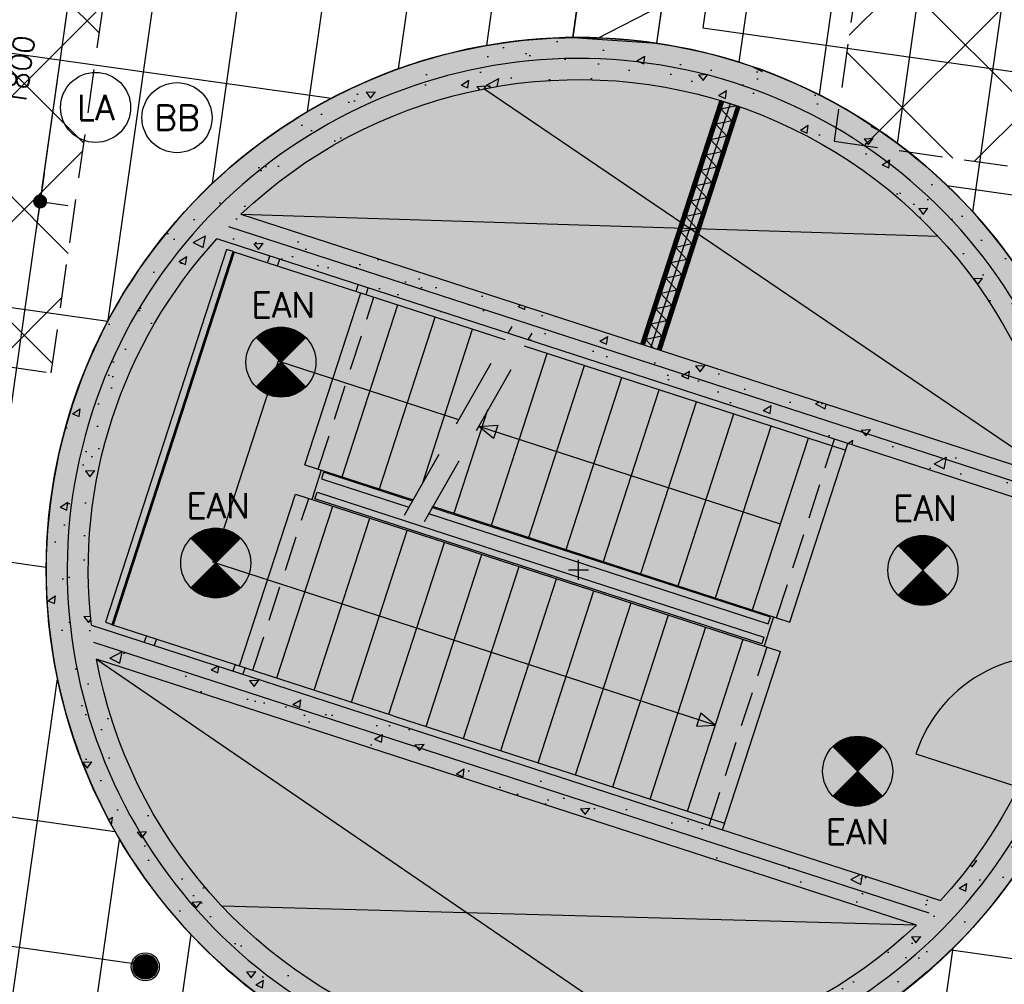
# Model space of a CAD drawing. Header units: millimetres. Extents: x -4107 to 114693, y -37499 to 54671.
# Tile 148 of 156: x 82138 to 89165, y 23653 to 30541. Entities that reach past the tile are written whole.
import ezdxf
from ezdxf.enums import TextEntityAlignment as Align

# ---------------------------------------------------------------- set-up
doc = ezdxf.new("R2010")
doc.units = ezdxf.units.MM
doc.header["$LTSCALE"] = 50
doc.linetypes.add('B0702', pattern=[4.6875, 3.125, -1.5625])
doc.linetypes.add('XREF_06_werkset$0$B0403', pattern=[37.5, 25, -12.5])
for name, color, linetype in [('ABT_studie daklichten', 1, 'Continuous'), ('FOK_ BRANDSLANGHASPELS', 2, 'Continuous'), ('FOK_08---_MAATVOERING', 2, 'Continuous'), ('FOK_22_BINNENWANDEN', 2, 'Continuous'), ('FOK_28_CONSTRUCTIES', 4, 'Continuous'), ('XREF_06_PLAFOND$0$AA45----_PLAFONDAFW', 1, 'Continuous'), ('XREF_06_PLAFOND$0$AI45----_PLAFONDAFW', 2, 'Continuous'), ('XREF_06_Sprinkler installatie$0$WL524---', 4, 'Continuous'), ('XREF_06_Sprinkler installatie$0$WL6516--', 4, 'Continuous'), ('XREF_06_verlichting$0$EL6311--', 3, 'Continuous'), ('XREF_06_werkset$0$AA21K---_ISOLATIE', 242, 'Continuous'), ('XREF_06_werkset$0$AA22E---_TPGBETON', 242, 'Continuous'), ('XREF_06_werkset$0$AB24----_TRAPPEN', 7, 'Continuous'), ('XREF_06_werkset$0$AC31XI--_HOUT', 1, 'Continuous'), ('XREF_06_werkset$0$AI24----_TRAPPEN', 1, 'Continuous'), ('XREF_06_werkset$0$AI32XH2-_STAAL', 242, 'Continuous'), ('XREF_06_werkset$0$AI32XI--_HOUT', 242, 'Continuous'), ('XREF_06_werkset$0$AL$8A---_ABT-HULP', 241, 'Continuous'), ('XREF_06_werkset$0$AL21K---_ISOLATIE', 1, 'Continuous'), ('XREF_06_werkset$0$AL22E---_TPGBETON', 4, 'Continuous'), ('XREF_06_werkset$0$AL22RF7-_GIPSKARTON', 1, 'Continuous'), ('XREF_06_werkset$0$AZ21K---_ISOLATIE', 1, 'Continuous'), ('XREF_06_werkset$0$AZ22E---_TPGBETON', 4, 'Continuous'), ('XREF_06_werkset$0$AZ22RF7-_GIPSKARTON', 1, 'Continuous')]:
    doc.layers.add(name, color=color, linetype=linetype)
doc.styles.add('FOK-DIM', font='romans.shx')
doc.styles.add('XREF_06_Sprinkler installatie$0$Standard', font='txt')
doc.styles.add('XREF_06_verlichting$0$BURO-018', font='simplex.shx', dxfattribs={"height": 180})
doc.styles.add('XREF_06_werkset$0$02_50', font='ABTPR.SHX', dxfattribs={"width": 0.8, "height": 125})
doc.dimstyles.new('FOK-100', dxfattribs={"dimscale": 100, "dimtxt": 1.5, "dimasz": 1, "dimexe": 2, "dimexo": 0, "dimgap": 2, "dimtad": 1, "dimdec": 0, "dimzin": 11, "dimdsep": 46, "dimtxsty": 'FOK-DIM', "dimblk1": 'DOT', "dimblk2": 'DOT', "dimsah": 1, "dimcen": 2.5, "dimclrd": 256, "dimclre": 256, "dimclrt": 256, "dimadec": 0, "dimazin": 0, "dimtfac": 1, "dimtdec": 0, "dimtix": 1, "dimtmove": 2, "dimatfit": 3, "dimldrblk": 'DOT', "dimfxl": 2, "dimtolj": 1, "dimtzin": 0, "dimarcsym": 0})
pattern_1 = [(50, (0, 0), (631.189, -55.2219), [66, -726]), (355, (0, 0), (-122.1012, 661.929), [52.8, -580.8]), (100.4514, (52.6, -4.6), (509.0883, 606.7068), [56.0914, -617.005]), (46.1842, (0, 176), (939.172, -145.6567), [99, -1089]), (96.6356, (78.3, 163.9), (822.503, 857.2237), [84.137, -925.5074]), (351.1842, (0, 176), (822.5025, 857.2244), [79.2, -871.2]), (21, (88, 132), (525.2782, -354.3046), [66, -726]), (326, (88, 132), (214.1175, 638.132), [52.8, -580.8]), (71.4514, (131.8, 102.5), (739.396, 283.8268), [56.0914, -617.005]), (37.5, (0, 0), (10.70067, 292.9466), [0, -573.76, 0, -589.6, 0, -583]), (7.5, (0, 0), (231.5012, 347.0823), [0, -336.16, 0, -560.56, 0, -222.2]), (327.5, (-196.24, 0), (469.76374, -19.8483), [0, -220, 0, -686.4, 0, -910.8]), (317.5, (-284.24, 0), (513.2038, 88.0924), [0, -286, 0, -455.84, 0, -646.8])]

# ---------------------------------------------------------------- blocks, each defined once
blk = doc.blocks.new('XREF_06_Sprinkler installatie$0$SP-KOP02')
at = {"color": 0, "linetype": 'Continuous'}
for p, q in [((-0.875, -0.023), (0.023, 0.875)), ((-0.847, -0.219), (0.219, 0.847)), ((-0.843, 0.233), (-0.233, 0.843)), ((-0.786, -0.383), (0.383, 0.786)), ((-0.702, -0.523), (0.523, 0.702)), ((-0.595, -0.641), (0.641, 0.595)), ((-0.469, -0.739), (0.739, 0.469)), ((-0.32, -0.815), (0.815, 0.32)), ((-0.144, -0.863), (0.863, 0.144)), ((0.072, -0.872), (0.872, -0.072)), ((0.381, -0.788), (0.788, -0.381))]:
    blk.add_line(p, q, dxfattribs=at)
at = {"color": 0, "linetype": 'Continuous', "const_width": 0.875}
blk.add_lwpolyline([(-0.438, 0, 1), (0.438, 0, 1)], format="xyb", close=True, dxfattribs=at)
at = {"color": 0, "linetype": 'Continuous'}
for radius in [1, 0.875]:
    blk.add_circle((0, 0), radius, dxfattribs=at)
at = {"color": 0, "linetype": 'Continuous', "style": 'XREF_06_Sprinkler installatie$0$Standard', "flags": 1}
for tag, p in [('SP_MATCODE', (2, 2)), ('SP_TEMP', (2, -3)), ('SP_DOORL', (2, -5)), ('SP_KFACT', (2, -7)), ('SP_SPRHK', (2, -9)), ('SP_KLEP', (2, -11))]:
    blk.add_attdef(tag, p, '', height=1, dxfattribs=at)
blk = doc.blocks.new('XREF_06_Sprinkler installatie')
at = {"layer": 'XREF_06_Sprinkler installatie$0$WL524---'}
for p, q in [((87100.1, 31097.6), (87013.1, 30483.4)), ((87013.1, 30483.4), (94941.6, 29360.7)), ((74126, 25052.3), (83055.9, 23787.7))]:
    blk.add_line(p, q, dxfattribs=at)
at = {"layer": 'XREF_06_Sprinkler installatie$0$WL6516--', "xscale": 99.9999999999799, "yscale": 100, "zscale": 100, "rotation": 7.589429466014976}
blk.add_blockref('XREF_06_Sprinkler installatie$0$SP-KOP02', (83034.2, 23778.2), dxfattribs=at)
blk = doc.blocks.new('XREF_06_PLAFOND')
at = {"layer": 'XREF_06_PLAFOND$0$AA45----_PLAFONDAFW'}
h = blk.add_hatch(dxfattribs=at)
h.set_pattern_fill('ANSI31', color=256, scale=2200, angle=342.02, style=0)
h.set_pattern_definition([(27.02, (0, 0), (-124.9329, 244.9832), [])])
h.paths.add_polyline_path([(86085.5, 30413.3), (86685.7, 30372.2), (87496.1, 36094.7), (86890.1, 36094.7)])
at = {"layer": 'XREF_06_PLAFOND$0$AI45----_PLAFONDAFW'}
h = blk.add_hatch(dxfattribs=at)
h.set_pattern_fill('_USER,_O', color=256, scale=1800, pattern_type=0)
h.set_pattern_definition([(351.94, (60508.5, -17546.5), (252.38, 1782.22), [])])
edge = h.paths.add_edge_path(flags=16)
edge.add_arc((41622.2, 26897.4), 5449.9, 0, 180)
edge.add_arc((41622.2, 26897.4), 5449.9, 180, 360)
h.paths.add_polyline_path([(49833.5, 30277.3), (51633.5, 30277.3), (51633.5, 27677.3), (49833.5, 27677.3)], flags=16)
edge = h.paths.add_edge_path(flags=16)
edge.add_arc((86127.3, 26613.5), 3800, 0, 180)
edge.add_arc((86127.3, 26613.5), 3800, 180, 360)
edge = h.paths.add_edge_path(flags=16)
edge.add_arc((74998.8, -10766.8), 5450, 0, 180)
edge.add_arc((74998.8, -10766.8), 5450, 180, 360)
edge = h.paths.add_edge_path()
edge.add_arc((59888.1, 10791.1), 9323.9, 341.24236, 446.62909)
edge.add_line((60436.4, 20098.9), (31243.3, 21827.8))
edge.add_line((31243.3, 21827.8), (28955.1, 21950.5))
edge.add_line((28955.1, 21950.5), (30807, 36094.7))
edge.add_line((30807, 36094.7), (95373.9, 36094.7))
edge.add_line((95373.9, 36094.7), (86392.8, -27327.7))
edge.add_line((86392.8, -27327.7), (59702.3, -18665.8))
edge.add_line((59702.3, -18665.8), (68716.8, 7792.9))
h = blk.add_hatch(dxfattribs=at)
h.set_pattern_fill('_USER,_O', color=256, scale=600, angle=90, pattern_type=0)
h.set_pattern_definition([(81.94, (95317.84, 35698.9), (-594.073, 84.126), [])])
edge = h.paths.add_edge_path(flags=16)
edge.add_arc((86127.3, 26613.5), 3800, 0, 360)
edge = h.paths.add_edge_path(flags=16)
edge.add_arc((74998.8, -10766.8), 5450, 0, 360)
edge = h.paths.add_edge_path(flags=16)
edge.add_arc((41622.2, 26897.4), 5449.9, 0, 360)
h.paths.add_polyline_path([(49933.5, 30177.3), (51533.5, 30177.3), (51533.5, 27777.3), (49933.5, 27777.3)], flags=16)
edge = h.paths.add_edge_path()
edge.add_arc((59888.1, 10791.1), 9323.9, 341.24236, 446.62909)
edge.add_line((60436.4, 20098.9), (31243.3, 21827.8))
edge.add_line((31243.3, 21827.8), (28955.1, 21950.5))
edge.add_line((28955.1, 21950.5), (30807, 36094.7))
edge.add_line((30807, 36094.7), (95373.9, 36094.7))
edge.add_line((95373.9, 36094.7), (86392.8, -27327.7))
edge.add_line((86392.8, -27327.7), (59702.3, -18665.8))
edge.add_line((59702.3, -18665.8), (68716.8, 7792.9))
at = {"layer": 'XREF_06_PLAFOND$0$AA45----_PLAFONDAFW'}
blk.add_lwpolyline([(86085.5, 30413.3), (86685.7, 30372.2), (87496.1, 36094.7), (86890.1, 36094.7)], close=True, dxfattribs=at)
blk = doc.blocks.new('A$C052E27F2')
blk.add_circle((0, 3800), 3800)
blk = doc.blocks.new('XREF_06_verlichting$0$1115B3A')
at = {"color": 0, "linetype": 'Continuous'}
blk.add_circle((0, 0), 2.5, dxfattribs=at)
at = {"color": 0, "linetype": 'Continuous', "style": 'XREF_06_verlichting$0$BURO-018'}
for tag, p in [('E_GKAST', (0, 8)), ('E_GROEP', (0, 5)), ('E_SGROEP', (4.5, 5)), ('E_ARMCODE', (0, 0)), ('E_SLET', (4.5, -1))]:
    blk.add_attdef(tag, text='', height=1.8, dxfattribs=at).set_placement(p, align=Align.MIDDLE)
blk = doc.blocks.new('XREF_06_verlichting$0$E00018')
at = {"color": 0, "linetype": 'Continuous'}
for p, q in [((-1.768, -1.768), (1.768, 1.768)), ((1.768, -1.768), (-1.768, 1.768))]:
    blk.add_line(p, q, dxfattribs=at)
at = {"color": 0, "linetype": 'Continuous', "const_width": 2.5}
for points in [[(-0.884, 0.884, -0.198912), (0, 1.25, -0.198912), (0.884, 0.884, -1)], [(-0.884, -0.884, 0.198912), (0, -1.25, 0.198912), (0.884, -0.884, 1)]]:
    blk.add_lwpolyline(points, format="xyb", dxfattribs=at)
blk = doc.blocks.new('XREF_06_verlichting$0$1115B3A-NO1')
at = {"color": 0, "linetype": 'Continuous'}
blk.add_circle((0, 0), 2.5, dxfattribs=at)
at = {"color": 0, "zscale": 100}
blk.add_blockref('XREF_06_verlichting$0$E00018', (0, 0), dxfattribs=at)
at = {"color": 0, "linetype": 'Continuous', "style": 'XREF_06_verlichting$0$BURO-018'}
for tag, p in [('E_GKAST', (0, 8)), ('E_GROEP', (0, 5)), ('E_SGROEP', (4.5, 5)), ('E_ARMCODE', (0, 0)), ('E_SLET', (4.5, -1))]:
    blk.add_attdef(tag, text='', height=1.8, dxfattribs=at).set_placement(p, align=Align.MIDDLE)
blk = doc.blocks.new('XREF_06_verlichting')
at = {"layer": 'XREF_06_verlichting$0$EL6311--'}
ref = blk.add_blockref('XREF_06_verlichting$0$1115B3A', (82679.6, 29914.7), dxfattribs=dict(at, xscale=100, yscale=100, zscale=100))
ref.add_attrib('E_ARMCODE', 'LA', dxfattribs={"layer": '0', "color": 1, "linetype": 'Continuous', "height": 180, "style": 'XREF_06_verlichting$0$BURO-018'}).set_placement((82679.6, 29914.7), align=Align.MIDDLE)
ref = blk.add_blockref('XREF_06_verlichting$0$1115B3A', (83260.4, 29841.4), dxfattribs=dict(at, xscale=100, yscale=100, zscale=100))
ref.add_attrib('E_ARMCODE', 'BB', dxfattribs={"layer": '0', "color": 1, "linetype": 'Continuous', "height": 180, "style": 'XREF_06_verlichting$0$BURO-018'}).set_placement((83260.4, 29841.4), align=Align.MIDDLE)
ref = blk.add_blockref('XREF_06_verlichting$0$1115B3A-NO1', (84002.5, 28095.8), dxfattribs=dict(at, xscale=100, yscale=100, zscale=100))
ref.add_attrib('E_ARMCODE', 'EAN', dxfattribs={"layer": '0', "color": 1, "linetype": 'Continuous', "height": 180, "style": 'XREF_06_verlichting$0$BURO-018'}).set_placement((84018, 28504.9), align=Align.MIDDLE)
ref = blk.add_blockref('XREF_06_verlichting$0$1115B3A-NO1', (83537, 26661.4), dxfattribs=dict(at, xscale=100, yscale=100, zscale=100))
ref.add_attrib('E_ARMCODE', 'EAN', dxfattribs={"layer": '0', "color": 1, "linetype": 'Continuous', "height": 180, "style": 'XREF_06_verlichting$0$BURO-018'}).set_placement((83552.5, 27070.5), align=Align.MIDDLE)
ref = blk.add_blockref('XREF_06_verlichting$0$1115B3A-NO1', (88584.2, 26608.8), dxfattribs=dict(at, xscale=100, yscale=100, zscale=100))
ref.add_attrib('E_ARMCODE', 'EAN', dxfattribs={"layer": '0', "color": 1, "linetype": 'Continuous', "height": 180, "style": 'XREF_06_verlichting$0$BURO-018'}).set_placement((88598, 27053.6), align=Align.MIDDLE)
ref = blk.add_blockref('XREF_06_verlichting$0$1115B3A-NO1', (88118.8, 25174.4), dxfattribs=dict(at, xscale=100, yscale=100, zscale=100))
ref.add_attrib('E_ARMCODE', 'EAN', dxfattribs={"layer": '0', "color": 1, "linetype": 'Continuous', "height": 180, "style": 'XREF_06_verlichting$0$BURO-018'}).set_placement((88117, 24743.3), align=Align.MIDDLE)
blk = doc.blocks.new('XREF_06_werkset$0$V-H-31X001_B09145W02')
at = {"layer": 'XREF_06_werkset$0$AC31XI--_HOUT'}
blk.add_lwpolyline([(1067, 1.5, -0.413794), (53, -1011), (53, 1.5)], format="xyb", dxfattribs=at)
at = {"layer": 'XREF_06_werkset$0$AI32XH2-_STAAL'}
for points in [[(-15, 0), (-5, 0), (-5, 50), (-15, 50)], [(1135, 0), (1125, 0), (1125, 50), (1135, 50)]]:
    blk.add_lwpolyline(points, close=True, dxfattribs=at)
at = {"layer": 'XREF_06_werkset$0$AI32XH2-_STAAL', "color": 1}
for points in [[(-3.5, 50), (56.5, 50, -0.414214), (58, 48.5), (58, 48.5, -0.414214), (56.5, 47), (37, 47, 0.414214), (35, 45), (35, 45, 0.414214), (37, 43), (43.5, 43, -0.414214), (45, 41.5), (45, 7, 0.668179), (45, 7), (45, 7), (45, 1.5, -0.414214), (43.5, 0), (-3.5, 0, -0.414214), (-5, 1.5), (-5, 48.5, -0.414214)], [(56.5, 48.5), (56.5, 48.4), (36.9, 48.4, 0.414214), (33.5, 45), (33.5, 45, 0.414214), (37, 41.5), (43.5, 41.5), (43.5, 8.5), (43.5, 8.5, -0.672776), (43.5, 8.5), (43.5, 1.5), (-3.5, 1.5), (-3.5, 48.5)], [(1123.5, 50), (1063.5, 50, 0.414214), (1062, 48.5), (1062, 48.5, 0.414214), (1063.5, 47), (1083, 47, -0.414214), (1085, 45), (1085, 45, -0.414214), (1083, 43), (1076.5, 43, 0.414214), (1075, 41.5), (1075, 7, -0.668179), (1075, 7), (1075, 7), (1075, 1.5, 0.414214), (1076.5, 0), (1123.5, 0, 0.414214), (1125, 1.5), (1125, 48.5, 0.414214)], [(1063.5, 48.5), (1063.5, 48.4), (1083.1, 48.4, -0.414214), (1086.5, 45), (1086.5, 45, -0.414214), (1083, 41.5), (1076.5, 41.5), (1076.5, 8.5), (1076.5, 8.5, 0.672776), (1076.5, 8.5), (1076.5, 1.5), (1123.5, 1.5), (1123.5, 48.5)]]:
    blk.add_lwpolyline(points, format="xyb", close=True, dxfattribs=at)
at = {"layer": 'XREF_06_werkset$0$AI32XI--_HOUT', "color": 2}
blk.add_lwpolyline([(53, 3), (1067, 3), (1067, 43), (53, 43)], close=True, dxfattribs=at)
at = {"layer": 'XREF_06_werkset$0$AL$8A---_ABT-HULP'}
for points in [[(-15, -75), (-15, 125)], [(1135, -75), (1135, 125)], [(35, 1.5), (35, 1.5)]]:
    blk.add_lwpolyline(points, dxfattribs=at)
at = {"layer": 'XREF_06_werkset$0$AB24----_TRAPPEN', "color": 7, "style": 'XREF_06_werkset$0$02_50', "width": 0.8}
blk.add_attdef('MERK', (97.7, -182.3), '', height=125, dxfattribs=at)
blk = doc.blocks.new('XREF_06_werkset$0$ARC8100')
at = {"color": 0}
for q in [(-57.7, -50), (57.7, -50)]:
    blk.add_line((0, 50), q, dxfattribs=at)
blk = doc.blocks.new('*U805')
at = {"layer": 'XREF_06_werkset$0$AA21K---_ISOLATIE'}
for p, q in [((-75879.8, -128906.1), (-75781.5, -128849.4)), ((-75879.8, -130638.2), (-75808.9, -130679.1))]:
    blk.add_line(p, q, dxfattribs=at)
at = {"layer": 'XREF_06_werkset$0$AL21K---_ISOLATIE'}
blk.add_lwpolyline([(-75879.8, -130679.1), (-75879.8, -128849.4), (-75779.8, -128849.4), (-75779.8, -130679.1), (-75879.8, -130679.1)], dxfattribs=at)
at = {"layer": 'XREF_06_werkset$0$AZ21K---_ISOLATIE'}
blk.add_lwpolyline([(-75829.8, -128849.4), (-75829.8, -130679.1)], dxfattribs=at)
at = {"layer": 'XREF_06_werkset$0$AA21K---_ISOLATIE', "rotation": 270.0000000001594}
for p in [(-75829.8, -128963.9), (-75829.8, -129079.3), (-75829.8, -129194.8), (-75829.8, -129310.3), (-75829.8, -129425.7), (-75829.8, -129541.2), (-75829.8, -129656.7), (-75829.8, -129772.1), (-75829.8, -129887.6), (-75829.8, -130003.1), (-75829.8, -130118.6), (-75829.8, -130234), (-75829.8, -130349.5), (-75829.8, -130465), (-75829.8, -130580.4)]:
    blk.add_blockref('XREF_06_werkset$0$ARC8100', p, dxfattribs=at)
blk = doc.blocks.new('*U806')
at = {"layer": 'XREF_06_werkset$0$AL22RF7-_GIPSKARTON'}
blk.add_lwpolyline([(-75767.3, -130679.1), (-75767.3, -128849.4), (-75754.8, -128849.4), (-75754.8, -130679.1), (-75767.3, -130679.1)], dxfattribs=at)
at = {"layer": 'XREF_06_werkset$0$AZ22RF7-_GIPSKARTON'}
blk.add_lwpolyline([(-75761, -128849.4), (-75761, -130679.1)], dxfattribs=at)
blk = doc.blocks.new('*U807')
at = {"layer": 'XREF_06_werkset$0$AL22RF7-_GIPSKARTON'}
blk.add_lwpolyline([(-75779.8, -130679.1), (-75779.8, -128849.4), (-75767.3, -128849.4), (-75767.3, -130679.1), (-75779.8, -130679.1)], dxfattribs=at)
at = {"layer": 'XREF_06_werkset$0$AZ22RF7-_GIPSKARTON'}
blk.add_lwpolyline([(-75773.5, -128849.4), (-75773.5, -130679.1)], dxfattribs=at)
blk = doc.blocks.new('*U808')
at = {"layer": 'XREF_06_werkset$0$AL22RF7-_GIPSKARTON'}
blk.add_lwpolyline([(-75892.3, -130679.1), (-75892.3, -128849.4), (-75879.8, -128849.4), (-75879.8, -130679.1), (-75892.3, -130679.1)], dxfattribs=at)
at = {"layer": 'XREF_06_werkset$0$AZ22RF7-_GIPSKARTON'}
blk.add_lwpolyline([(-75886, -128849.4), (-75886, -130679.1)], dxfattribs=at)
blk = doc.blocks.new('*U809')
at = {"layer": 'XREF_06_werkset$0$AL22RF7-_GIPSKARTON'}
blk.add_lwpolyline([(-75904.8, -130679.1), (-75904.8, -128849.4), (-75892.3, -128849.4), (-75892.3, -130679.1), (-75904.8, -130679.1)], dxfattribs=at)
at = {"layer": 'XREF_06_werkset$0$AZ22RF7-_GIPSKARTON'}
blk.add_lwpolyline([(-75898.5, -128849.4), (-75898.5, -130679.1)], dxfattribs=at)
blk = doc.blocks.new('*U810')
at = {"layer": 'XREF_06_werkset$0$AA22E---_TPGBETON'}
blk.add_hatch(color=254, dxfattribs=at).paths.add_polyline_path([(187147.6, 33655.7), (180995.8, 33655.7), (180886.2, 33875.7), (187257.3, 33875.7)])
h = blk.add_hatch(dxfattribs=at)
h.set_pattern_fill('AR-CONC', color=1, scale=88, style=0)
h.set_pattern_definition(pattern_1)
h.paths.add_polyline_path([(187147.6, 33655.7), (180995.8, 33655.7), (180886.2, 33875.7), (187257.3, 33875.7)])
at = {"layer": 'XREF_06_werkset$0$AL22E---_TPGBETON'}
for points in [[(180886.2, 33875.7), (187257.3, 33875.7)], [(187147.6, 33655.7), (180995.8, 33655.7)]]:
    blk.add_lwpolyline(points, dxfattribs=at)
at = {"layer": 'XREF_06_werkset$0$AZ22E---_TPGBETON'}
blk.add_lwpolyline([(180938.6, 33765.7), (187204.9, 33765.7)], dxfattribs=at)
blk = doc.blocks.new('*U811')
at = {"layer": 'XREF_06_werkset$0$AA22E---_TPGBETON'}
blk.add_hatch(color=254, dxfattribs=at).paths.add_polyline_path([(187257.3, 36775.7), (180886.2, 36775.7), (180995.8, 36995.7), (187147.6, 36995.7)])
h = blk.add_hatch(dxfattribs=at)
h.set_pattern_fill('AR-CONC', color=1, scale=88, style=0)
h.set_pattern_definition(pattern_1)
h.paths.add_polyline_path([(187257.3, 36775.7), (180886.2, 36775.7), (180995.8, 36995.7), (187147.6, 36995.7)])
at = {"layer": 'XREF_06_werkset$0$AL22E---_TPGBETON'}
for points in [[(180995.8, 36995.7), (187147.6, 36995.7)], [(187257.3, 36775.7), (180886.2, 36775.7)]]:
    blk.add_lwpolyline(points, dxfattribs=at)
at = {"layer": 'XREF_06_werkset$0$AZ22E---_TPGBETON'}
blk.add_lwpolyline([(180938.6, 36885.7), (187204.9, 36885.7)], dxfattribs=at)
blk = doc.blocks.new('*U812')
at = {"layer": 'XREF_06_werkset$0$AA22E---_TPGBETON'}
blk.add_hatch(color=254, dxfattribs=at).paths.add_polyline_path([(180886.2, 33875.7, -0.216887), (180886.2, 36775.7), (180995.8, 36995.7, -0.59495), (187147.6, 36995.7), (187257.3, 36775.7, -0.065625), (187524.2, 35900.7), (187828, 35900.7), (187524.2, 35900.7), (187828, 35900.7, 13.141295), (187828, 34750.7), (187524.2, 34750.7), (187828, 34750.7), (187524.2, 34750.7, -0.065625), (187257.3, 33875.7), (187147.6, 33655.7, -0.59495), (180995.8, 33655.7)])
h = blk.add_hatch(dxfattribs=at)
h.set_pattern_fill('AR-CONC', color=1, scale=88, style=0)
h.set_pattern_definition(pattern_1)
h.paths.add_polyline_path([(180886.2, 33875.7, -0.216887), (180886.2, 36775.7), (180995.8, 36995.7, -0.59495), (187147.6, 36995.7), (187257.3, 36775.7, -0.065625), (187524.2, 35900.7), (187828, 35900.7), (187524.2, 35900.7), (187828, 35900.7, 13.141295), (187828, 34750.7), (187524.2, 34750.7), (187828, 34750.7), (187524.2, 34750.7, -0.065625), (187257.3, 33875.7), (187147.6, 33655.7, -0.59495), (180995.8, 33655.7)])
at = {"layer": 'XREF_06_werkset$0$AL22E---_TPGBETON'}
for points in [[(187828, 35900.7, 13.141295), (187828, 34750.7)], [(180995.8, 36995.7, -0.59495), (187147.6, 36995.7)], [(180886.2, 33875.7, -0.216887), (180886.2, 36775.7)], [(187524.2, 34750.7, -0.065625), (187257.3, 33875.7)], [(187147.6, 33655.7, -0.59495), (180995.8, 33655.7)]]:
    blk.add_lwpolyline(points, format="xyb", dxfattribs=at)
at = {"layer": 'XREF_06_werkset$0$AZ22E---_TPGBETON'}
blk.add_lwpolyline([(187676.2, 35900.7, 12.61639), (187676.2, 34750.7)], format="xyb", dxfattribs=at)
blk = doc.blocks.new('XREF_06_werkset')
at = {"layer": 'XREF_06_werkset$0$AI24----_TRAPPEN'}
for p, q in [((89568.4, 27252.5), (85449.4, 30047.2)), ((83717.1, 29151.4), (88692.3, 28994.8)), ((83658.4, 28886.6), (85599.3, 28256.7)), ((82806.4, 26219.3), (83670.7, 28882.6)), ((83906.6, 28806), (83922.1, 28853.6)), ((83978, 28782.9), (83993.4, 28830.5)), ((84539.2, 28600.8), (84554.6, 28648.3)), ((84173.3, 27363.3), (84571.5, 28590.3)), ((84439.6, 27276.8), (84837.8, 28503.8)), ((84705.9, 27190.4), (85104.1, 28417.4)), ((85012.4, 27227.7), (85370.5, 28331)), ((85737.9, 28211.7), (88033.7, 27466.7)), ((85504.9, 26931.1), (85903.1, 28158.1)), ((85272.5, 27683.6), (83982.1, 28102.4)), ((85771.2, 26844.7), (86169.4, 28071.7)), ((86037.6, 26758.3), (86435.8, 27985.3)), ((86303.9, 26671.8), (86702.1, 27898.8)), ((86570.2, 26585.4), (86968.4, 27812.4)), ((85238.6, 27017.5), (85478.6, 27757.2)), ((86836.5, 26499), (87234.8, 27726)), ((87568, 26938.6), (85415.1, 27637.3)), ((87102.9, 26412.5), (87501.1, 27639.5)), ((87369.2, 26326.1), (87767.4, 27553.1)), ((87635.5, 26239.7), (88049.2, 27514.2)), ((84173.3, 27363.3), (84946.2, 27112.4)), ((83707.2, 25927), (84105.4, 27154)), ((84105.4, 27154), (85087.1, 26835.4)), ((83973.5, 25840.6), (84371.7, 27067.6)), ((85084.8, 27067.5), (87635.5, 26239.7)), ((84239.8, 25754.2), (84638, 26981.2)), ((84506.2, 25667.7), (84904.4, 26894.7)), ((84772.5, 25581.3), (85170.7, 26808.3)), ((85087.1, 26835.4), (87567.6, 26030.4)), ((85038.8, 25494.9), (85437, 26721.9)), ((85305.1, 25408.4), (85703.3, 26635.4)), ((86127.3, 26542.1), (86127.3, 26684.9)), ((86055.8, 26613.5), (86198.7, 26613.5)), ((85571.5, 25322), (85969.7, 26549)), ((85837.8, 25235.6), (86236, 26462.6)), ((86104.1, 25149.1), (86502.9, 26378)), ((86370.4, 25062.7), (86769.3, 26291.6)), ((82794.1, 26223.3), (84801.2, 25572)), ((83042.3, 26142.8), (83026.9, 26095.2)), ((86636.8, 24976.3), (87035.6, 26205.2)), ((83113.6, 26119.6), (83098.2, 26072.1)), ((83674.8, 25937.5), (83659.4, 25890)), ((83746.2, 25914.4), (83730.7, 25866.8)), ((84804, 25571.1), (87169.4, 24803.4))]:
    blk.add_line(p, q, dxfattribs=at)
at = {"layer": 'XREF_06_werkset$0$AI24----_TRAPPEN', "color": 242, "linetype": 'XREF_06_werkset$0$B0403', "ltscale": 0.2}
for p, q in [((84610.5, 28577.6), (84625.9, 28625.2)), ((84268.4, 27332.4), (84666.6, 28559.4)), ((87540.4, 26270.5), (87954, 27545.1)), ((83802.3, 25896.1), (84200.5, 27123.1)), ((87058.9, 24786.7), (87473.1, 26063.2))]:
    blk.add_line(p, q, dxfattribs=at)
at = {"layer": 'XREF_06_werkset$0$AI24----_TRAPPEN', "color": 2, "linetype": 'XREF_06_werkset$0$B0403', "ltscale": 0.4}
for p, q in [((84884.5, 27003.5), (85652.2, 28349.3)), ((85027.2, 26957.2), (85794.8, 28303))]:
    blk.add_line(p, q, dxfattribs=at)
at = {"layer": 'XREF_06_werkset$0$AI24----_TRAPPEN', "color": 242}
for p, q in [((86903.1, 24889.8), (87301.3, 26116.8)), ((87154, 24755.8), (87567.6, 26030.4))]:
    blk.add_line(p, q, dxfattribs=at)
at = {"layer": 'XREF_06_werkset$0$AI24----_TRAPPEN'}
for points in [[(83613.7, 28901.1), (82749.4, 26237.9), (82796.9, 26222.4), (83661.2, 28885.7)], [(85549.5, 27646.3), (85518.6, 27551.2), (85415.1, 27637.3)], [(86999, 25590.4), (86968.2, 25495.3), (87102.5, 25504.3)]]:
    blk.add_lwpolyline(points, close=True, dxfattribs=at)
for points in [[(83982.1, 28102.4), (83516.6, 26668)], [(84290.3, 27325.3), (84222.4, 27116)], [(84290.3, 27325.3), (84222.4, 27116)], [(84941.5, 27103.4), (84306.2, 27309.6), (84290.8, 27262.1), (84916.2, 27059.1)], [(85088.6, 26845.4), (84244.5, 27119.4), (84259.9, 27166.9), (85094.2, 26896.2)], [(85054.8, 27014.1), (87481, 26226.7), (87496.4, 26274.3), (85080.1, 27058.5)], [(85094.2, 26896.2), (87450.1, 26131.6), (87434.7, 26084.1), (85088.6, 26845.4)], [(85015.8, 26181.5), (83516.6, 26668)], [(87518.5, 26277.6), (87450.6, 26068.4)], [(87102.5, 25504.3), (85015.8, 26181.5)], [(82686.1, 25974.5), (86777.8, 23174.5)], [(88537.4, 24075.6), (83581.3, 24211.9)]]:
    blk.add_lwpolyline(points, dxfattribs=at)
at = {"rotation": 342.0199999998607}
for name, p in [('*U812', (-99859.7, 49833.1)), ('*U809', (199108, 129091.7)), ('*U808', (199108, 129091.7)), ('*U805', (199108, 129091.7)), ('*U807', (199108, 129091.7)), ('*U806', (199108, 129091.7)), ('*U811', (-99859.7, 49833.1)), ('*U810', (-99859.7, 49833.1))]:
    blk.add_blockref(name, p, dxfattribs=at)
ref = blk.add_blockref('XREF_06_werkset$0$V-H-31X001_B09145W02', (89479.7, 24936.8), dxfattribs=dict(yscale=-1, rotation=72.01999999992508))
ref.add_attrib('MERK', 's.02c', (-89454.2, 25027), dxfattribs={"layer": 'XREF_06_werkset$0$AB24----_TRAPPEN', "color": 7, "extrusion": (0, 0, -1), "height": 125, "rotation": 287.98, "style": 'XREF_06_werkset$0$02_50', "text_generation_flag": 2, "width": 0.8})
blk = doc.blocks.new('DOT')
at = {"color": 0}
blk.add_line((-2, 0), (2, 0), dxfattribs=at)
at = {"color": 0, "const_width": 0.5}
blk.add_lwpolyline([(-0.25, 0, 1), (0.25, 0, 1)], format="xyb", close=True, dxfattribs=at)
blk = doc.blocks.new('*D71')
at = {"layer": 'Defpoints', "color": 0}
for p in [(82536.3, 31025.3), (82536.3, 31025.3), (82283.9, 29243)]:
    blk.add_point(p, dxfattribs=at)
at = {"layer": 'FOK_08---_MAATVOERING', "lineweight": -2}
for p, q in [((82536.3, 31025.3), (82734.3, 30997.2)), ((82297.9, 29342), (82522.3, 30926.2)), ((82283.9, 29243), (82481.9, 29215))]:
    blk.add_line(p, q, dxfattribs=at)
at = {"layer": 'FOK_08---_MAATVOERING', "lineweight": -2, "xscale": 100, "yscale": 100, "zscale": 100}
for p, rotation in [((82536.3, 31025.3), 81.9399999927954), ((82283.9, 29243), 261.9399999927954)]:
    blk.add_blockref('DOT', p, dxfattribs=dict(at, rotation=rotation))
at = {"layer": 'FOK_08---_MAATVOERING', "insert": (82137.8, 30172.7), "char_height": 150, "attachment_point": 5, "rotation": 81.94, "style": 'FOK-DIM'}
blk.add_mtext('\\A1;1800', dxfattribs=at)
blk = doc.blocks.new('A$C4D8164B4')
at = {"layer": 'FOK_ BRANDSLANGHASPELS', "color": 2}
blk.add_circle((20000, 20000), 20000, dxfattribs=at)

msp = doc.modelspace()

# ---------------------------------------------------------------- hatches: boundary and pattern name
at = {"layer": 'FOK_08---_MAATVOERING'}
h = msp.add_hatch(dxfattribs=at)
h.set_pattern_fill('ANSI37', color=254, scale=200, style=0)
h.paths.add_polyline_path([(71899.9, 36864.5), (70877.8, 29646.3), (82363.2, 28019.8), (83615.7, 36864.4)])
h = msp.add_hatch(dxfattribs=at)
h.set_pattern_fill('ANSI37', color=254, scale=200, style=0)
h.set_pattern_definition([(45, (17044.3, -171.9), (-449.013, 449.013), []), (135, (17044.3, -171.9), (-449.013, -449.013), [])])
h.paths.add_polyline_path([(88968.6, 36864.4), (87950.1, 29672.4), (95098.5, 28660.1), (96260.2, 36864.3)])
at = {"layer": 'FOK_28_CONSTRUCTIES'}
h = msp.add_hatch(color=254, dxfattribs=at)
edge = h.paths.add_edge_path()
edge.add_arc((86127.3, 26613.5), 3800, 0, 360)

# ---------------------------------------------------------------- linework, layer by layer
at = {"layer": 'FOK_08---_MAATVOERING', "color": 13, "linetype": 'B0702', "ltscale": 2}
for points in [[(71899.9, 36864.5), (70877.8, 29646.3), (82363.2, 28019.8), (83615.7, 36864.4), (71899.9, 36864.5)], [(88968.6, 36864.4), (87950.1, 29672.4), (95098.5, 28660.1), (96260.2, 36864.3), (88968.6, 36864.4)]]:
    msp.add_lwpolyline(points, dxfattribs=at)
at = {"layer": 'FOK_28_CONSTRUCTIES', "color": 254}
msp.add_circle((86127.3, 26613.5), 3800, dxfattribs=at)

# ---------------------------------------------------------------- block references
for name in ['XREF_06_werkset', 'XREF_06_Sprinkler installatie', 'XREF_06_Sprinkler installatie', 'XREF_06_PLAFOND', 'XREF_06_PLAFOND']:
    msp.add_blockref(name, (0, 0))
at = {"layer": 'ABT_studie daklichten'}
msp.add_blockref('A$C052E27F2', (86127.3, 22814.7), dxfattribs=at)
at = {"layer": 'FOK_22_BINNENWANDEN', "color": 5}
msp.add_blockref('A$C4D8164B4', (65187.1, 382.2), dxfattribs=at)
at = {"layer": 'FOK_22_BINNENWANDEN'}
msp.add_blockref('XREF_06_verlichting', (0, 0), dxfattribs=at)

# ---------------------------------------------------------------- dimensions: what is measured, and where the dimension line sits
at = {"layer": 'FOK_08---_MAATVOERING'}
dim = msp.add_linear_dim(base=(82536.3, 31025.3), p1=(82283.9, 29243), p2=(82536.3, 31025.3), angle=261.94, dimstyle='FOK-100', dxfattribs=at)
dim.commit()
dim.dimension.update_dxf_attribs({"geometry": '*D71', "text_midpoint": (82137.8, 30172.7)})

doc.saveas('drawing.dxf')
